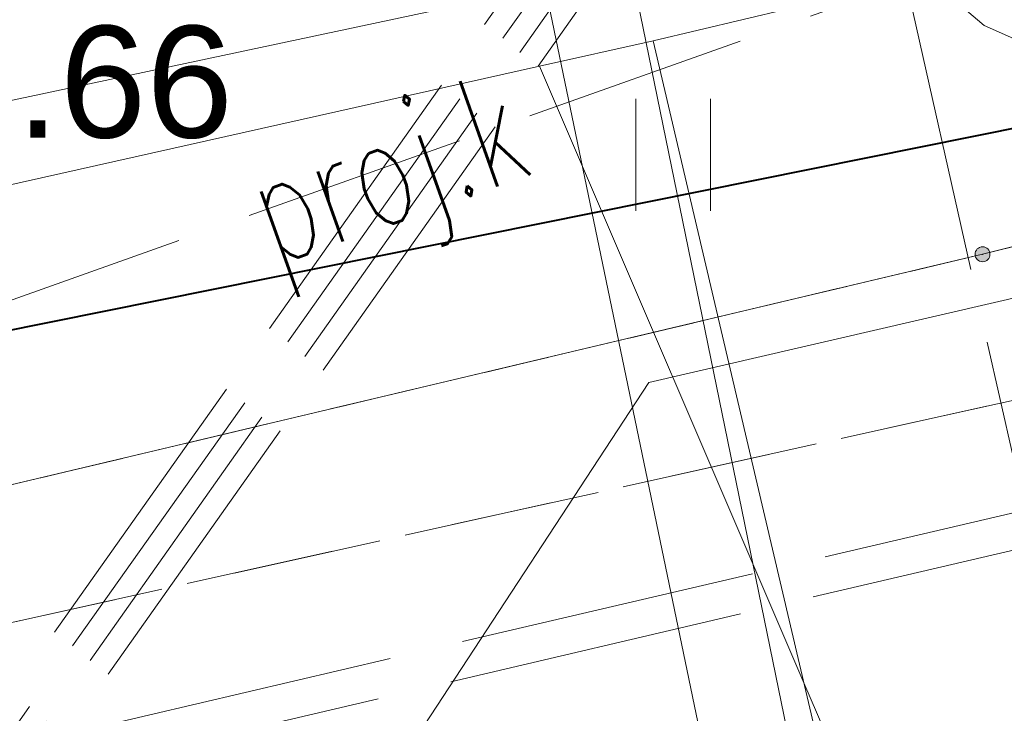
# Model space of a CAD drawing. Header units: metres. Extents: x 6567444 to 13135881, y 5574237 to 11149086.
# Tile 115 of 212: x 6567835 to 6567842, y 5574553 to 5574558. Entities that reach past the tile are written whole.
import ezdxf
from ezdxf.enums import TextEntityAlignment as Align

# ---------------------------------------------------------------- set-up
doc = ezdxf.new("R2010")
doc.units = ezdxf.units.M
for name, pattern in [('_MDCP$0$L_0_03', [1, 0.5, -0.5]), ('_MDCP$0$L_0_04', [1.5, 1, -0.5]), ('_MDCP$0$L_2_50', [2.5, 2, -0.5]), ('_MDCP$1$L_0_06', [2, 1.5, -0.5]), ('GE.I.6640.1.468.2024_MDCP_dodatkowe pomiary_12.03.2026$0$L_0_03', [1, 0.5, -0.5]), ('GE.I.6640.1.468.2024_MDCP_dodatkowe pomiary_12.03.2026$0$L_0_04', [1.5, 1, -0.5]), ('GE.I.6640.1.468.2024_MDCP_dodatkowe pomiary_12.03.2026$0$L_0_06', [2, 1.5, -0.5]), ('GE.I.6640.1.468.2024_MDCP_dodatkowe pomiary_12.03.2026$0$L_2_50', [2.5, 2, -0.5])]:
    doc.linetypes.add(name, pattern=pattern)
for name, color, linetype, lineweight in [('_MDCP$0$EGB_DzialkaEwidencyjna', 7, 'Continuous', 18), ('_MDCP$0$EGB_Klasouzytek', 92, 'Continuous', 18), ('_MDCP$0$EGB_KonturUzytkuGruntowego', 92, 'Continuous', 18), ('_MDCP$0$EGB_PunktGraniczny', 7, 'Continuous', 18), ('_MDCP$0$GES_PrzewodCieplowniczy', 212, 'Continuous', 18), ('_MDCP$0$GES_PrzewodElektroenergetyczny', 1, 'Continuous', 18), ('_MDCP$0$GES_PrzewodElektroenergetyczny_Projektowany', 7, 'Continuous', 18), ('_MDCP$0$GES_PrzewodKanalizacyjny_Projektowany', 7, 'Continuous', 18), ('_MDCP$0$GES_PrzewodTelekomunikacyjny', 30, 'Continuous', 18), ('_MDCP$0$KR_ObiektKarto', 7, 'Continuous', 18), ('_MDCP$0$MP_LINIE_REGULAC', 135, 'Continuous', 40), ('_MDCP$0$OT_Komunikacja', 7, 'Continuous', 18), ('_MDCP$0$OT_ZagospodarowanieTerenu', 7, 'Continuous', 18), ('_MDCP$0$OTRS', 7, 'Continuous', 13), ('_MDCP$0$OTRS_O', 7, 'Continuous', 20), ('_MDCP$1$GES_PrzewodWodociagowy', 5, 'Continuous', 18), ('GE.I.6640.1.468.2024_MDCP_dodatkowe pomiary_12.03.2026$0$EGB_DzialkaEwidencyjna', 7, 'Continuous', 18), ('GE.I.6640.1.468.2024_MDCP_dodatkowe pomiary_12.03.2026$0$EGB_Klasouzytek', 92, 'Continuous', 18), ('GE.I.6640.1.468.2024_MDCP_dodatkowe pomiary_12.03.2026$0$EGB_KonturUzytkuGruntowego', 92, 'Continuous', 18), ('GE.I.6640.1.468.2024_MDCP_dodatkowe pomiary_12.03.2026$0$EGB_PunktGraniczny', 7, 'Continuous', 18), ('GE.I.6640.1.468.2024_MDCP_dodatkowe pomiary_12.03.2026$0$GES_PrzewodCieplowniczy', 212, 'Continuous', 18), ('GE.I.6640.1.468.2024_MDCP_dodatkowe pomiary_12.03.2026$0$GES_PrzewodElektroenergetyczny', 1, 'Continuous', 18), ('GE.I.6640.1.468.2024_MDCP_dodatkowe pomiary_12.03.2026$0$GES_PrzewodElektroenergetyczny_Projektowany', 7, 'Continuous', 18), ('GE.I.6640.1.468.2024_MDCP_dodatkowe pomiary_12.03.2026$0$GES_PrzewodKanalizacyjny_Projektowany', 7, 'Continuous', 18), ('GE.I.6640.1.468.2024_MDCP_dodatkowe pomiary_12.03.2026$0$GES_PrzewodTelekomunikacyjny', 30, 'Continuous', 18), ('GE.I.6640.1.468.2024_MDCP_dodatkowe pomiary_12.03.2026$0$GES_PrzewodWodociagowy', 5, 'Continuous', 18), ('GE.I.6640.1.468.2024_MDCP_dodatkowe pomiary_12.03.2026$0$KR_ObiektKarto', 7, 'Continuous', 18), ('GE.I.6640.1.468.2024_MDCP_dodatkowe pomiary_12.03.2026$0$MP_LINIE_REGULAC', 135, 'Continuous', 40), ('GE.I.6640.1.468.2024_MDCP_dodatkowe pomiary_12.03.2026$0$OT_Komunikacja', 7, 'Continuous', 18), ('GE.I.6640.1.468.2024_MDCP_dodatkowe pomiary_12.03.2026$0$OT_ZagospodarowanieTerenu', 7, 'Continuous', 18), ('GE.I.6640.1.468.2024_MDCP_dodatkowe pomiary_12.03.2026$0$OTRS', 7, 'Continuous', 13), ('GE.I.6640.1.468.2024_MDCP_dodatkowe pomiary_12.03.2026$0$OTRS_O', 7, 'Continuous', 20)]:
    doc.layers.add(name, color=color, linetype=linetype, lineweight=lineweight)
doc.layers.add('FORMA - Arch 01 - PZT 1 Strefy', color=7, linetype='Continuous')
doc.styles.add('_MDCP$0$BDOT', font='arial.ttf', dxfattribs={"width": 0.9})
doc.styles.add('_MDCP$0$STANDARD', font='simplex.shx')
doc.styles.add('GE.I.6640.1.468.2024_MDCP_dodatkowe pomiary_12.03.2026$0$BDOT', font='arial.ttf', dxfattribs={"width": 0.9})
doc.styles.add('GE.I.6640.1.468.2024_MDCP_dodatkowe pomiary_12.03.2026$0$STANDARD', font='simplex.shx')

# ---------------------------------------------------------------- blocks, each defined once
blk = doc.blocks.new('_MDCP$0$L_0_02_2')
at = {"color": 0}
blk.add_point((0, 0), dxfattribs=at)
blk = doc.blocks.new('_MDCP$0$L_0_02_1')
at = {"color": 0}
blk.add_point((0, 0), dxfattribs=at)
blk = doc.blocks.new('_MDCP$0$OTZT_S')
at = {"color": 0, "linetype": 'Continuous', "lineweight": 18, "flags": 128}
for points in [[(-0.5, -0.75), (-0.5, 0.75)], [(0.5, 0.75), (0.5, -0.75)]]:
    blk.add_lwpolyline(points, dxfattribs=at)
blk = doc.blocks.new('_MDCP$0$EGPG_N')
at = {"linetype": 'Continuous', "lineweight": 13}
blk.add_hatch(color=0, dxfattribs=at).paths.add_polyline_path([(0, -0.1, 1), (0, 0.1, 1)])
at = {"color": 0, "linetype": 'Continuous', "lineweight": 13}
blk.add_circle((0, 0), 0.1, dxfattribs=at)
blk = doc.blocks.new('_MDCP$0$OTRS')
at = {"layer": '_MDCP$0$OTRS', "color": 0, "lineweight": -3, "const_width": 0.09}
blk.add_lwpolyline([(-0.045, 0, 1), (0.045, 0, 1)], format="xyb", close=True, dxfattribs=at)
at = {"layer": '_MDCP$0$OTRS_O', "color": 0, "style": '_MDCP$0$BDOT'}
blk.add_attdef('RZEDNA', (0.514, 0.515), '', height=1.5, dxfattribs=at)
blk = doc.blocks.new('_MDCP')
at = {"layer": '_MDCP$0$EGB_DzialkaEwidencyjna', "linetype": 'Continuous', "lineweight": 18}
for p, q in [((6567820.0532, 5574551.0777), (6567841.3968, 5574556.1423)), ((6567841.3968, 5574556.1423), (6567820.0532, 5574551.0777))]:
    blk.add_line(p, q, dxfattribs=at)
at = {"layer": '_MDCP$0$EGB_Klasouzytek', "lineweight": 18}
for points in [[(6567808.43, 5574567.42), (6567810.41, 5574567.57), (6567821.43, 5574569.65), (6567844.36, 5574573.98), (6567848.19, 5574557.83), (6567841.64, 5574556.2), (6567819.81, 5574551.02), (6567814.7, 5574549.3), (6567811.96, 5574548.85), (6567810.34, 5574548.58), (6567809.02, 5574546.47), (6567805.83, 5574540.63), (6567799.4957, 5574570.5017)], [(6567843.2878, 5574339.7375), (6567840.22, 5574379.37), (6567837.97, 5574408.39), (6567824.54, 5574464.39), (6567815.07, 5574503.11), (6567813.39, 5574510.85), (6567812.91, 5574512.76), (6567809.64, 5574533.63), (6567810.66, 5574545.93), (6567811.96, 5574548.85), (6567814.7, 5574549.3), (6567819.81, 5574551.02), (6567841.64, 5574556.2), (6567848.19, 5574557.83), (6567849.51, 5574552.26), (6567830.11, 5574547.72), (6567829, 5574518.49), (6567851.37, 5574441.53), (6567857.95, 5574413.39), (6567862.49, 5574380.1), (6567864.17, 5574367.81), (6567869.98, 5574345.11), (6567862.17, 5574342.99), (6567862.1406, 5574342.1966)]]:
    blk.add_lwpolyline(points, dxfattribs=at)
at = {"layer": '_MDCP$0$EGB_KonturUzytkuGruntowego', "linetype": '_MDCP$0$L_0_03', "lineweight": 18}
for points in [[(6567944.0992, 5574577.571), (6567942.63, 5574577.28), (6567937.22, 5574576.21), (6567870.09, 5574563.29), (6567848.19, 5574557.83), (6567841.64, 5574556.2), (6567819.81, 5574551.02), (6567814.7, 5574549.3), (6567811.96, 5574548.85), (6567810.34, 5574548.58), (6567809.02, 5574546.47), (6567805.83, 5574540.63), (6567799.4957, 5574570.5017)], [(6567843.2878, 5574339.7375), (6567840.22, 5574379.37), (6567837.97, 5574408.39), (6567824.54, 5574464.39), (6567815.07, 5574503.11), (6567813.39, 5574510.85), (6567812.91, 5574512.76), (6567809.64, 5574533.63), (6567810.66, 5574545.93), (6567811.96, 5574548.85), (6567814.7, 5574549.3), (6567819.81, 5574551.02), (6567841.64, 5574556.2), (6567848.19, 5574557.83), (6567849.51, 5574552.26), (6567830.11, 5574547.72), (6567829, 5574518.49), (6567851.37, 5574441.53), (6567857.95, 5574413.39), (6567862.49, 5574380.1), (6567864.17, 5574367.81), (6567869.98, 5574345.11), (6567862.17, 5574342.99), (6567862.1406, 5574342.1966)]]:
    blk.add_lwpolyline(points, dxfattribs=at)
at = {"layer": '_MDCP$0$EGB_PunktGraniczny'}
blk.add_point((6567841.64, 5574556.2), dxfattribs=at)
at = {"layer": '_MDCP$0$GES_PrzewodCieplowniczy', "color": 212, "linetype": 'Continuous', "lineweight": 18}
for points in [[(6567835.3948, 5574577.2537), (6567835.56, 5574576.27), (6567841.12, 5574549.13), (6567842.56, 5574542.47), (6567842.66, 5574541.85), (6567842.59, 5574541.6), (6567842.37, 5574541.42), (6567841.76, 5574541.31), (6567832.56, 5574539.84), (6567831.99, 5574539.72), (6567831.81, 5574539.63), (6567831.65, 5574539.49), (6567831.8, 5574538.65), (6567833.77, 5574527.9), (6567835.97, 5574516.03), (6567836.07, 5574515.32), (6567836.27, 5574514.58), (6567838.64, 5574502.84)], [(6567840.21, 5574493.42), (6567838.21, 5574503.22), (6567835.81, 5574514.93), (6567835.68, 5574515.72), (6567835.53, 5574516.45), (6567833.32, 5574528.21), (6567831.32, 5574539.11), (6567831.19, 5574539.86), (6567831.31, 5574540.06), (6567831.53, 5574540.16), (6567832.13, 5574540.28), (6567841.07, 5574541.69), (6567841.7, 5574541.79), (6567841.9, 5574541.97), (6567842.01, 5574542.23), (6567841.92, 5574542.82), (6567840.56, 5574549.05), (6567834.9, 5574576.29), (6567834.74, 5574576.8), (6567834.7142, 5574577.1257)]]:
    blk.add_lwpolyline(points, dxfattribs=at)
at = {"layer": '_MDCP$0$GES_PrzewodElektroenergetyczny', "color": 1, "linetype": 'Continuous', "lineweight": 18}
for points in [[(6567873.65, 5574564.68), (6567858.185, 5574560.669), (6567842.81, 5574557.22), (6567841.652, 5574557.736), (6567838.02, 5574560.82), (6567836.97, 5574561.34), (6567827.408, 5574559.513), (6567825.24, 5574559.375), (6567823.842, 5574558.387), (6567822.303, 5574556.767), (6567821.25, 5574553.7), (6567820.388, 5574552.522), (6567818.508, 5574550.958), (6567817.589, 5574547.746), (6567816.52, 5574541.4), (6567814.783, 5574530.308), (6567815.18, 5574526.62), (6567815.46, 5574522.32), (6567816.83, 5574517.28), (6567816.455, 5574514.619), (6567815.516, 5574513.797), (6567802.55, 5574511.6155)], [(6567873.65, 5574564.68), (6567858.185, 5574560.669), (6567842.81, 5574557.22), (6567841.652, 5574557.736), (6567838.02, 5574560.82), (6567836.97, 5574561.34), (6567827.408, 5574559.513), (6567825.24, 5574559.375), (6567823.842, 5574558.387), (6567822.303, 5574556.767), (6567821.25, 5574553.7), (6567820.388, 5574552.522), (6567818.508, 5574550.958), (6567817.589, 5574547.746), (6567816.52, 5574541.4), (6567814.783, 5574530.308), (6567815.18, 5574526.62), (6567815.46, 5574522.32), (6567816.83, 5574517.28), (6567816.455, 5574514.619), (6567815.516, 5574513.797), (6567802.55, 5574511.6155)], [(6567838.664, 5574557.463), (6567839.429, 5574557.634), (6567846.812, 5574559.385), (6567851.645, 5574560.446), (6567868.123, 5574564.188), (6567878.034, 5574566.506), (6567891.189, 5574569.42), (6567902.264, 5574571.789), (6567930.529, 5574577.195), (6567943.6914, 5574579.8241)]]:
    blk.add_lwpolyline(points, dxfattribs=at)
at = {"layer": '_MDCP$0$GES_PrzewodElektroenergetyczny', "color": 1, "linetype": 'Continuous', "lineweight": 18, "flags": 128}
for points in [[(6567839.429, 5574557.634), (6567843.814, 5574538.959), (6567847.225, 5574531.413), (6567849.054, 5574530.594), (6567849.634, 5574529.929), (6567849.99, 5574528.845), (6567850.111, 5574525.986), (6567849.4, 5574523.295), (6567833.849, 5574501.642), (6567833.428, 5574500.948), (6567842.057, 5574466.646), (6567837.363, 5574465.727), (6567836.904, 5574465.072), (6567825.838, 5574462.038), (6567824.032, 5574462.668), (6567814.032, 5574503.304), (6567812.705, 5574511.261)], [(6567838.664, 5574557.463), (6567825.286, 5574554.465), (6567821.836, 5574553.69), (6567821.707, 5574552.996), (6567821.696, 5574552.936), (6567820.074, 5574544.186), (6567818.966, 5574530.39), (6567820.156, 5574520.342), (6567819.55, 5574515.238), (6567813.369, 5574511.714), (6567813.279, 5574511.663), (6567812.705, 5574511.261), (6567811.464, 5574510.392), (6567805.665, 5574509.205)], [(6567838.673, 5574532.515), (6567843.546, 5574534.399), (6567841.187, 5574550.146), (6567840.856, 5574552.357), (6567840.441, 5574553.323), (6567838.664, 5574557.463)]]:
    blk.add_lwpolyline(points, dxfattribs=at)
at = {"layer": '_MDCP$0$GES_PrzewodElektroenergetyczny_Projektowany', "color": 1, "linetype": '_MDCP$0$L_2_50', "lineweight": 18}
for points in [[(6567794.5965, 5574546.5714), (6567811.33, 5574550.87), (6567831.53, 5574554.27), (6567833.28, 5574552.46), (6567870.97, 5574561.28), (6567904.99, 5574569.24), (6567915.75, 5574572.57), (6567937.99, 5574577.71), (6567943.8577, 5574578.9053)], [(6567846.03, 5574440.28), (6567840.62, 5574462.96), (6567836.09, 5574481.17), (6567835.4, 5574484.61), (6567834.5, 5574491.07), (6567831.87, 5574502.87), (6567831.07, 5574506.14), (6567830, 5574510.85), (6567828.5, 5574518.11), (6567827.96, 5574522.93), (6567827.68, 5574530.33), (6567827.34, 5574535.47), (6567827.44, 5574541.42), (6567831.16, 5574547.14), (6567832.88, 5574549.3), (6567839.46, 5574558.6), (6567836.65, 5574574.42), (6567834.02, 5574575.68), (6567832.5673, 5574576.7219)], [(6567845.79, 5574439.99), (6567840.33, 5574462.89), (6567835.8, 5574481.1), (6567835.1, 5574484.56), (6567834.2, 5574491.02), (6567831.58, 5574502.8), (6567830.78, 5574506.07), (6567829.7, 5574510.79), (6567828.21, 5574518.06), (6567827.66, 5574522.91), (6567827.38, 5574530.31), (6567827.04, 5574535.46), (6567827.14, 5574541.51), (6567830.92, 5574547.31), (6567832.64, 5574549.49), (6567839.14, 5574558.67), (6567836.38, 5574574.22), (6567833.87, 5574575.42), (6567832.1598, 5574576.6453)], [(6567845.91, 5574440.13), (6567840.48, 5574462.92), (6567835.95, 5574481.13), (6567835.25, 5574484.59), (6567834.35, 5574491.04), (6567831.72, 5574502.84), (6567830.92, 5574506.11), (6567829.85, 5574510.82), (6567828.36, 5574518.08), (6567827.81, 5574522.92), (6567827.53, 5574530.32), (6567827.19, 5574535.47), (6567827.29, 5574541.46), (6567831.04, 5574547.22), (6567832.76, 5574549.39), (6567839.3, 5574558.64), (6567836.51, 5574574.32), (6567833.95, 5574575.55), (6567832.3676, 5574576.6844)], [(6567845.68, 5574439.84), (6567840.19, 5574462.85), (6567835.66, 5574481.07), (6567834.95, 5574484.54), (6567834.05, 5574490.99), (6567831.43, 5574502.77), (6567830.63, 5574506.04), (6567829.56, 5574510.76), (6567828.06, 5574518.04), (6567827.51, 5574522.9), (6567827.23, 5574530.3), (6567826.89, 5574535.46), (6567826.99, 5574541.55), (6567830.8, 5574547.4), (6567832.52, 5574549.58), (6567838.98, 5574558.71), (6567836.25, 5574574.12), (6567833.79, 5574575.29), (6567831.9556, 5574576.6069)], [(6567794.6515, 5574546.3295), (6567811.15, 5574550.57), (6567831.45, 5574554), (6567833.2, 5574552.19), (6567855.24, 5574557.35), (6567855.74, 5574555.77)]]:
    blk.add_lwpolyline(points, dxfattribs=at)
at = {"layer": '_MDCP$0$GES_PrzewodElektroenergetyczny_Projektowany', "color": 1, "linetype": '_MDCP$0$L_2_50', "lineweight": 18, "flags": 128}
blk.add_lwpolyline([(6567968.7569, 5574418.4467), (6567965.7901, 5574417.7882), (6567964.2688, 5574419.682), (6567962.4439, 5574428.4225), (6567960.9274, 5574438.3823), (6567955.7852, 5574440.8279), (6567943.7353, 5574448.8793), (6567937.0614, 5574453.2866), (6567929.2409, 5574458.2059), (6567924.3011, 5574460.7391), (6567918.5982, 5574463.0203), (6567911.3765, 5574464.9207), (6567904.6433, 5574465.783), (6567895.7385, 5574466.3638), (6567887.7907, 5574468.9492), (6567886.282, 5574470.1916), (6567885.3559, 5574472.7849), (6567880.9254, 5574493.1409), (6567879.0165, 5574496.4382), (6567878.4439, 5574499.1103), (6567874.3398, 5574499.2684), (6567872.9078, 5574505.876), (6567870.5674, 5574509.67), (6567868.305, 5574511.3292), (6567862.1719, 5574511.9064), (6567852.9938, 5574510.7717), (6567850.2028, 5574522.0193), (6567848.0997, 5574529.5049), (6567843.1481, 5574549.0618), (6567840.3042, 5574561.6759)], dxfattribs=at)
at = {"layer": '_MDCP$0$GES_PrzewodKanalizacyjny_Projektowany', "color": 36, "linetype": '_MDCP$1$L_0_06', "lineweight": 18}
blk.add_lwpolyline([(6567802.8974, 5574571.1415), (6567804.15, 5574570.77), (6567822.57, 5574570.72), (6567823.94, 5574565.73), (6567834.83, 5574555.79), (6567851.21, 5574561.61), (6567874.07, 5574567.2), (6567898.27, 5574572.78), (6567918.59, 5574577.15), (6567936.88, 5574581.42)], dxfattribs=at)
at = {"layer": '_MDCP$0$GES_PrzewodTelekomunikacyjny', "color": 30, "linetype": 'Continuous', "lineweight": 18, "flags": 128}
blk.add_lwpolyline([(6567865.525, 5574563.914), (6567846.919, 5574559.742), (6567823.059, 5574554.673), (6567819.6, 5574553.938)], dxfattribs=at)
at = {"layer": '_MDCP$0$MP_LINIE_REGULAC', "linetype": 'Continuous'}
blk.add_lwpolyline([(6567936.85, 5574576.14), (6567822.725, 5574553.2001), (6567807.7579, 5574533.0409), (6567819.9606, 5574483.091), (6567828.3704, 5574448.208)], dxfattribs=at)
at = {"layer": '_MDCP$0$OT_Komunikacja', "color": 7, "linetype": '_MDCP$0$L_0_04', "lineweight": 18, "flags": 128}
blk.add_lwpolyline([(6567947.515, 5574455.698), (6567948.396, 5574450.424), (6567948.648, 5574448.732), (6567948.975, 5574446.476), (6567949.265, 5574444.281), (6567949.478, 5574440.508), (6567949.478, 5574438.827), (6567949.548, 5574436.345), (6567949.466, 5574434.494), (6567949.331, 5574431.506), (6567949.013, 5574428.567), (6567948.397, 5574424.452), (6567947.845, 5574421.592), (6567946.958, 5574417.848), (6567946.194, 5574415.206), (6567944.955, 5574411.463), (6567944.22, 5574409.565), (6567943.335, 5574407.431), (6567941.896, 5574404.446), (6567940.723, 5574402.331), (6567939.781, 5574400.677), (6567938.516, 5574398.665), (6567936.744, 5574396.084), (6567934.465, 5574393.243), (6567932.327, 5574390.844), (6567928.971, 5574387.543), (6567926.7, 5574385.54), (6567925.032, 5574384.195), (6567923.337, 5574382.935), (6567920.797, 5574381.179), (6567917.606, 5574379.366), (6567914.527, 5574377.737), (6567911.816, 5574376.502), (6567909.558, 5574375.579), (6567907.269, 5574374.816), (6567903.606, 5574373.672), (6567899.382, 5574372.528), (6567894.891, 5574371.274), (6567878.894, 5574366.917), (6567867.949, 5574363.87), (6567863.154, 5574362.61), (6567857.11, 5574361.35), (6567856.863, 5574364.456), (6567856.582, 5574368.039), (6567856.09, 5574372.83), (6567857, 5574372.9), (6567856.31, 5574378.9), (6567855.79, 5574382.87), (6567855.18, 5574386.83), (6567854.51, 5574390.76), (6567853.78, 5574394.71), (6567853.05, 5574398.63), (6567852.19, 5574402.6), (6567849.76, 5574413.26), (6567849.89, 5574414.22), (6567851.83, 5574414.67), (6567851.37, 5574416.66), (6567854.58, 5574417.42), (6567850.88, 5574432.39), (6567845.96, 5574431.22), (6567840.92, 5574450.67), (6567838.96, 5574456.25), (6567831.07, 5574490.06), (6567830.27, 5574495.98), (6567829, 5574501.83), (6567827.92, 5574506.7), (6567826.86, 5574511.56), (6567826.08, 5574515.52), (6567825.4, 5574519.47), (6567824.95, 5574522.44), (6567824.5, 5574526.43), (6567824.25, 5574529.43), (6567824.08, 5574532.42), (6567824.01, 5574536.4), (6567824.25, 5574539.41), (6567825.44, 5574545.29), (6567826.09, 5574547.18), (6567826.92, 5574548.98), (6567827.87, 5574550.71), (6567829, 5574552.37), (6567849.24, 5574556.86), (6567847.84, 5574562.43), (6567850.42, 5574563.07), (6567851, 5574562.82), (6567857.08, 5574558.64), (6567878.36, 5574563.51), (6567907.32, 5574570.28), (6567907.73, 5574567.88), (6567878.94, 5574561.2), (6567857.62, 5574556.33), (6567833.07, 5574550.68), (6567832.17, 5574550.48), (6567830.79, 5574549.8), (6567829.67, 5574548.79), (6567828.68, 5574547.02), (6567827.68, 5574544.22), (6567827.06, 5574541.37), (6567826.61, 5574538.33), (6567826.47, 5574535.3), (6567826.62, 5574531.27), (6567826.93, 5574527.32), (6567827.29, 5574523.8), (6567827.81, 5574520.34), (6567828.64, 5574515.44), (6567829.22, 5574512.47), (6567831.34, 5574502.7), (6567832, 5574502.04), (6567832.86, 5574501.86), (6567835.48, 5574490.39), (6567838.69, 5574476.72), (6567840.94, 5574477.22), (6567842.1, 5574472.29), (6567839.84, 5574471.76), (6567843.24, 5574457.14), (6567846.41, 5574443.89), (6567846.82, 5574442.27), (6567847.04, 5574441.61), (6567847.42, 5574441.08), (6567847.97, 5574440.71), (6567848.63, 5574440.56), (6567849.32, 5574440.61), (6567851.19, 5574441.04), (6567854.02, 5574429.39), (6567857.72, 5574414.07), (6567855.38, 5574413.53), (6567854.43, 5574412.7), (6567853.63, 5574411.68), (6567853.17, 5574410.72), (6567853.12, 5574409.71), (6567854.26, 5574404.84), (6567855.51, 5574399), (6567857.01, 5574391.2), (6567857.79, 5574386.18), (6567858.35, 5574382.21), (6567859.02, 5574377.27), (6567859.909, 5574368.887), (6567860.055, 5574367.78), (6567860.402, 5574366.895), (6567861.348, 5574365.757), (6567862.743, 5574365.112), (6567863.812, 5574364.983), (6567864.873, 5574365.082), (6567875.385, 5574368.045), (6567887.169, 5574371.344), (6567894.86, 5574373.433), (6567904.193, 5574375.979), (6567909.986, 5574377.842), (6567913.714, 5574379.575), (6567916.29, 5574380.93), (6567919.833, 5574382.929), (6567921.94, 5574384.465), (6567924.837, 5574386.597), (6567926.974, 5574388.488), (6567928.91, 5574390.273), (6567932.797, 5574394.443), (6567936.263, 5574399.014), (6567938.789, 5574403.047), (6567940.719, 5574406.619), (6567942.6, 5574410.97), (6567944.237, 5574415.951), (6567945.095, 5574418.932), (6567946.005, 5574422.667), (6567946.916, 5574428.255), (6567947.357, 5574433.537), (6567947.446, 5574438.626), (6567947.184, 5574444.294), (6567946.685, 5574448.233), (6567946.054, 5574452.175), (6567945.029, 5574458.386), (6567942.856, 5574469.729), (6567945.871, 5574465.435)], close=True, dxfattribs=at)
at = {"layer": '_MDCP$0$OT_ZagospodarowanieTerenu', "color": 7, "linetype": '_MDCP$0$L_0_04', "lineweight": 18, "flags": 128}
blk.add_lwpolyline([(6567847.84, 5574562.43), (6567849.24, 5574556.86), (6567829, 5574552.37), (6567830.23, 5574553.94), (6567831.64, 5574555.37), (6567833.15, 5574556.73), (6567834.74, 5574557.88), (6567836.48, 5574558.91), (6567838.28, 5574559.74), (6567840.14, 5574560.43), (6567842.08, 5574560.99)], close=True, dxfattribs=at)
at = {"layer": '_MDCP$1$GES_PrzewodWodociagowy', "color": 5, "linetype": 'Continuous', "lineweight": 18}
blk.add_lwpolyline([(6567933.69, 5574572.61), (6567933.06, 5574572.59), (6567924.48, 5574571.48), (6567923.42, 5574572.32), (6567920.04, 5574574.98), (6567915.01, 5574574.28), (6567879.77, 5574567.11), (6567879.07, 5574566.99), (6567878.14, 5574565.37), (6567860.87, 5574560.66), (6567855.39, 5574559.03), (6567839.4, 5574555.34), (6567836.94, 5574551.59), (6567834.92, 5574548.08), (6567832.61, 5574544.04), (6567830.53, 5574540.71), (6567827.89, 5574537.03), (6567830.01, 5574517.51), (6567828.46, 5574517.24), (6567802.5879, 5574511.4492)], dxfattribs=at)
at = {"layer": '_MDCP$0$EGB_DzialkaEwidencyjna', "linetype": 'Continuous', "xscale": 0.5, "yscale": 0.5, "zscale": 0.5}
for name, rotation in [('_MDCP$0$L_0_02_2', 193.3499999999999), ('_MDCP$0$L_0_02_1', 13.97), ('_MDCP$0$L_0_02_2', 13.97), ('_MDCP$0$L_0_02_1', 193.3499999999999)]:
    blk.add_blockref(name, (6567841.64, 5574556.2), dxfattribs=dict(at, rotation=rotation))
at = {"layer": '_MDCP$0$EGB_PunktGraniczny', "linetype": 'Continuous', "xscale": 0.5, "yscale": 0.5, "zscale": 0.5}
blk.add_blockref('_MDCP$0$EGPG_N', (6567841.64, 5574556.2), dxfattribs=at)
at = {"layer": '_MDCP$0$KR_ObiektKarto', "linetype": 'Continuous', "xscale": 0.5, "yscale": 0.5, "zscale": 0.5}
blk.add_blockref('_MDCP$0$OTZT_S', (6567839.5625, 5574556.8675), dxfattribs=at)
at = {"layer": '_MDCP$0$OTRS', "xscale": 0.5, "yscale": 0.5, "zscale": 0.5}
blk.add_blockref('_MDCP$0$OTRS', (6567833.146, 5574556.726, 303.657), dxfattribs=at).add_auto_attribs({'RZEDNA': '303.66'})
at = {"layer": '_MDCP$0$GES_PrzewodKanalizacyjny_Projektowany', "color": 36, "lineweight": 15, "style": '_MDCP$0$STANDARD', "width": 0.66}
blk.add_text('proj.k', height=0.75, rotation=-340.4, dxfattribs=at).set_placement((6567837.6379, 5574556.7877), align=Align.MIDDLE_CENTER)
blk = doc.blocks.new('GE.I.6640.1.468.2024_MDCP_dodatkowe pomiary_12.03.2026$0$L_0_02_2')
at = {"color": 0}
blk.add_point((0, 0), dxfattribs=at)
blk = doc.blocks.new('GE.I.6640.1.468.2024_MDCP_dodatkowe pomiary_12.03.2026$0$L_0_02_1')
at = {"color": 0}
blk.add_point((0, 0), dxfattribs=at)
blk = doc.blocks.new('GE.I.6640.1.468.2024_MDCP_dodatkowe pomiary_12.03.2026$0$OTZT_S')
at = {"color": 0, "linetype": 'Continuous', "lineweight": 18, "flags": 128}
for points in [[(-0.5, -0.75), (-0.5, 0.75)], [(0.5, 0.75), (0.5, -0.75)]]:
    blk.add_lwpolyline(points, dxfattribs=at)
blk = doc.blocks.new('GE.I.6640.1.468.2024_MDCP_dodatkowe pomiary_12.03.2026$0$EGPG_N')
at = {"linetype": 'Continuous', "lineweight": 13}
blk.add_hatch(color=0, dxfattribs=at).paths.add_polyline_path([(0, -0.1, 1), (0, 0.1, 1)])
at = {"color": 0, "linetype": 'Continuous', "lineweight": 13}
blk.add_circle((0, 0), 0.1, dxfattribs=at)
blk = doc.blocks.new('GE.I.6640.1.468.2024_MDCP_dodatkowe pomiary_12.03.2026$0$OTRS')
at = {"layer": 'GE.I.6640.1.468.2024_MDCP_dodatkowe pomiary_12.03.2026$0$OTRS', "color": 0, "lineweight": -3, "const_width": 0.09}
blk.add_lwpolyline([(-0.045, 0, 1), (0.045, 0, 1)], format="xyb", close=True, dxfattribs=at)
at = {"layer": 'GE.I.6640.1.468.2024_MDCP_dodatkowe pomiary_12.03.2026$0$OTRS_O', "color": 0, "style": 'GE.I.6640.1.468.2024_MDCP_dodatkowe pomiary_12.03.2026$0$BDOT'}
blk.add_attdef('RZEDNA', (0.514, 0.515), '', height=1.5, dxfattribs=at)
blk = doc.blocks.new('GE.I.6640.1.468.2024_MDCP_dodatkowe pomiary_12.03.2026')
at = {"layer": 'GE.I.6640.1.468.2024_MDCP_dodatkowe pomiary_12.03.2026$0$EGB_DzialkaEwidencyjna', "linetype": 'Continuous', "lineweight": 18}
for p, q in [((6567820.0532, 5574551.0777), (6567841.3968, 5574556.1423)), ((6567841.3968, 5574556.1423), (6567820.0532, 5574551.0777))]:
    blk.add_line(p, q, dxfattribs=at)
at = {"layer": 'GE.I.6640.1.468.2024_MDCP_dodatkowe pomiary_12.03.2026$0$EGB_Klasouzytek', "lineweight": 18}
for points in [[(6567808.43, 5574567.42), (6567810.41, 5574567.57), (6567821.43, 5574569.65), (6567844.36, 5574573.98), (6567848.19, 5574557.83), (6567841.64, 5574556.2), (6567819.81, 5574551.02), (6567814.7, 5574549.3), (6567811.96, 5574548.85), (6567810.34, 5574548.58), (6567809.02, 5574546.47), (6567805.83, 5574540.63), (6567799.4957, 5574570.5017)], [(6567843.2878, 5574339.7375), (6567840.22, 5574379.37), (6567837.97, 5574408.39), (6567824.54, 5574464.39), (6567815.07, 5574503.11), (6567813.39, 5574510.85), (6567812.91, 5574512.76), (6567809.64, 5574533.63), (6567810.66, 5574545.93), (6567811.96, 5574548.85), (6567814.7, 5574549.3), (6567819.81, 5574551.02), (6567841.64, 5574556.2), (6567848.19, 5574557.83), (6567849.51, 5574552.26), (6567830.11, 5574547.72), (6567829, 5574518.49), (6567851.37, 5574441.53), (6567857.95, 5574413.39), (6567862.49, 5574380.1), (6567864.17, 5574367.81), (6567869.98, 5574345.11), (6567862.17, 5574342.99), (6567862.1406, 5574342.1966)]]:
    blk.add_lwpolyline(points, dxfattribs=at)
at = {"layer": 'GE.I.6640.1.468.2024_MDCP_dodatkowe pomiary_12.03.2026$0$EGB_KonturUzytkuGruntowego', "linetype": 'GE.I.6640.1.468.2024_MDCP_dodatkowe pomiary_12.03.2026$0$L_0_03', "lineweight": 18}
for points in [[(6567944.0992, 5574577.571), (6567942.63, 5574577.28), (6567937.22, 5574576.21), (6567870.09, 5574563.29), (6567848.19, 5574557.83), (6567841.64, 5574556.2), (6567819.81, 5574551.02), (6567814.7, 5574549.3), (6567811.96, 5574548.85), (6567810.34, 5574548.58), (6567809.02, 5574546.47), (6567805.83, 5574540.63), (6567799.4957, 5574570.5017)], [(6567843.2878, 5574339.7375), (6567840.22, 5574379.37), (6567837.97, 5574408.39), (6567824.54, 5574464.39), (6567815.07, 5574503.11), (6567813.39, 5574510.85), (6567812.91, 5574512.76), (6567809.64, 5574533.63), (6567810.66, 5574545.93), (6567811.96, 5574548.85), (6567814.7, 5574549.3), (6567819.81, 5574551.02), (6567841.64, 5574556.2), (6567848.19, 5574557.83), (6567849.51, 5574552.26), (6567830.11, 5574547.72), (6567829, 5574518.49), (6567851.37, 5574441.53), (6567857.95, 5574413.39), (6567862.49, 5574380.1), (6567864.17, 5574367.81), (6567869.98, 5574345.11), (6567862.17, 5574342.99), (6567862.1406, 5574342.1966)]]:
    blk.add_lwpolyline(points, dxfattribs=at)
at = {"layer": 'GE.I.6640.1.468.2024_MDCP_dodatkowe pomiary_12.03.2026$0$EGB_PunktGraniczny'}
blk.add_point((6567841.64, 5574556.2), dxfattribs=at)
at = {"layer": 'GE.I.6640.1.468.2024_MDCP_dodatkowe pomiary_12.03.2026$0$GES_PrzewodCieplowniczy', "color": 212, "linetype": 'Continuous', "lineweight": 18}
for points in [[(6567835.3948, 5574577.2537), (6567835.56, 5574576.27), (6567841.12, 5574549.13), (6567842.56, 5574542.47), (6567842.66, 5574541.85), (6567842.59, 5574541.6), (6567842.37, 5574541.42), (6567841.76, 5574541.31), (6567832.56, 5574539.84), (6567831.99, 5574539.72), (6567831.81, 5574539.63), (6567831.65, 5574539.49), (6567831.8, 5574538.65), (6567833.77, 5574527.9), (6567835.97, 5574516.03), (6567836.07, 5574515.32), (6567836.27, 5574514.58), (6567838.64, 5574502.84)], [(6567840.21, 5574493.42), (6567838.21, 5574503.22), (6567835.81, 5574514.93), (6567835.68, 5574515.72), (6567835.53, 5574516.45), (6567833.32, 5574528.21), (6567831.32, 5574539.11), (6567831.19, 5574539.86), (6567831.31, 5574540.06), (6567831.53, 5574540.16), (6567832.13, 5574540.28), (6567841.07, 5574541.69), (6567841.7, 5574541.79), (6567841.9, 5574541.97), (6567842.01, 5574542.23), (6567841.92, 5574542.82), (6567840.56, 5574549.05), (6567834.9, 5574576.29), (6567834.74, 5574576.8), (6567834.7142, 5574577.1257)]]:
    blk.add_lwpolyline(points, dxfattribs=at)
at = {"layer": 'GE.I.6640.1.468.2024_MDCP_dodatkowe pomiary_12.03.2026$0$GES_PrzewodElektroenergetyczny', "color": 1, "linetype": 'Continuous', "lineweight": 18}
for points in [[(6567873.65, 5574564.68), (6567858.185, 5574560.669), (6567842.81, 5574557.22), (6567841.652, 5574557.736), (6567838.02, 5574560.82), (6567836.97, 5574561.34), (6567827.408, 5574559.513), (6567825.24, 5574559.375), (6567823.842, 5574558.387), (6567822.303, 5574556.767), (6567821.25, 5574553.7), (6567820.388, 5574552.522), (6567818.508, 5574550.958), (6567817.589, 5574547.746), (6567816.52, 5574541.4), (6567814.783, 5574530.308), (6567815.18, 5574526.62), (6567815.46, 5574522.32), (6567816.83, 5574517.28), (6567816.455, 5574514.619), (6567815.516, 5574513.797), (6567802.55, 5574511.6155)], [(6567873.65, 5574564.68), (6567858.185, 5574560.669), (6567842.81, 5574557.22), (6567841.652, 5574557.736), (6567838.02, 5574560.82), (6567836.97, 5574561.34), (6567827.408, 5574559.513), (6567825.24, 5574559.375), (6567823.842, 5574558.387), (6567822.303, 5574556.767), (6567821.25, 5574553.7), (6567820.388, 5574552.522), (6567818.508, 5574550.958), (6567817.589, 5574547.746), (6567816.52, 5574541.4), (6567814.783, 5574530.308), (6567815.18, 5574526.62), (6567815.46, 5574522.32), (6567816.83, 5574517.28), (6567816.455, 5574514.619), (6567815.516, 5574513.797), (6567802.55, 5574511.6155)], [(6567838.664, 5574557.463), (6567839.429, 5574557.634), (6567846.812, 5574559.385), (6567851.645, 5574560.446), (6567868.123, 5574564.188), (6567878.034, 5574566.506), (6567891.189, 5574569.42), (6567902.264, 5574571.789), (6567930.529, 5574577.195), (6567943.6914, 5574579.8241)]]:
    blk.add_lwpolyline(points, dxfattribs=at)
at = {"layer": 'GE.I.6640.1.468.2024_MDCP_dodatkowe pomiary_12.03.2026$0$GES_PrzewodElektroenergetyczny', "color": 1, "linetype": 'Continuous', "lineweight": 18, "flags": 128}
for points in [[(6567839.429, 5574557.634), (6567843.814, 5574538.959), (6567847.225, 5574531.413), (6567849.054, 5574530.594), (6567849.634, 5574529.929), (6567849.99, 5574528.845), (6567850.111, 5574525.986), (6567849.4, 5574523.295), (6567833.849, 5574501.642), (6567833.428, 5574500.948), (6567842.057, 5574466.646), (6567837.363, 5574465.727), (6567836.904, 5574465.072), (6567825.838, 5574462.038), (6567824.032, 5574462.668), (6567814.032, 5574503.304), (6567812.705, 5574511.261)], [(6567838.664, 5574557.463), (6567825.286, 5574554.465), (6567821.836, 5574553.69), (6567821.707, 5574552.996), (6567821.696, 5574552.936), (6567820.074, 5574544.186), (6567818.966, 5574530.39), (6567820.156, 5574520.342), (6567819.55, 5574515.238), (6567813.369, 5574511.714), (6567813.279, 5574511.663), (6567812.705, 5574511.261), (6567811.464, 5574510.392), (6567805.665, 5574509.205)], [(6567838.673, 5574532.515), (6567843.546, 5574534.399), (6567841.187, 5574550.146), (6567840.856, 5574552.357), (6567840.441, 5574553.323), (6567838.664, 5574557.463)]]:
    blk.add_lwpolyline(points, dxfattribs=at)
at = {"layer": 'GE.I.6640.1.468.2024_MDCP_dodatkowe pomiary_12.03.2026$0$GES_PrzewodElektroenergetyczny_Projektowany', "color": 1, "linetype": 'GE.I.6640.1.468.2024_MDCP_dodatkowe pomiary_12.03.2026$0$L_2_50', "lineweight": 18}
for points in [[(6567794.5965, 5574546.5714), (6567811.33, 5574550.87), (6567831.53, 5574554.27), (6567833.28, 5574552.46), (6567870.97, 5574561.28), (6567904.99, 5574569.24), (6567915.75, 5574572.57), (6567937.99, 5574577.71), (6567943.8577, 5574578.9053)], [(6567846.03, 5574440.28), (6567840.62, 5574462.96), (6567836.09, 5574481.17), (6567835.4, 5574484.61), (6567834.5, 5574491.07), (6567831.87, 5574502.87), (6567831.07, 5574506.14), (6567830, 5574510.85), (6567828.5, 5574518.11), (6567827.96, 5574522.93), (6567827.68, 5574530.33), (6567827.34, 5574535.47), (6567827.44, 5574541.42), (6567831.16, 5574547.14), (6567832.88, 5574549.3), (6567839.46, 5574558.6), (6567836.65, 5574574.42), (6567834.02, 5574575.68), (6567832.5673, 5574576.7219)], [(6567845.79, 5574439.99), (6567840.33, 5574462.89), (6567835.8, 5574481.1), (6567835.1, 5574484.56), (6567834.2, 5574491.02), (6567831.58, 5574502.8), (6567830.78, 5574506.07), (6567829.7, 5574510.79), (6567828.21, 5574518.06), (6567827.66, 5574522.91), (6567827.38, 5574530.31), (6567827.04, 5574535.46), (6567827.14, 5574541.51), (6567830.92, 5574547.31), (6567832.64, 5574549.49), (6567839.14, 5574558.67), (6567836.38, 5574574.22), (6567833.87, 5574575.42), (6567832.1598, 5574576.6453)], [(6567845.91, 5574440.13), (6567840.48, 5574462.92), (6567835.95, 5574481.13), (6567835.25, 5574484.59), (6567834.35, 5574491.04), (6567831.72, 5574502.84), (6567830.92, 5574506.11), (6567829.85, 5574510.82), (6567828.36, 5574518.08), (6567827.81, 5574522.92), (6567827.53, 5574530.32), (6567827.19, 5574535.47), (6567827.29, 5574541.46), (6567831.04, 5574547.22), (6567832.76, 5574549.39), (6567839.3, 5574558.64), (6567836.51, 5574574.32), (6567833.95, 5574575.55), (6567832.3676, 5574576.6844)], [(6567845.68, 5574439.84), (6567840.19, 5574462.85), (6567835.66, 5574481.07), (6567834.95, 5574484.54), (6567834.05, 5574490.99), (6567831.43, 5574502.77), (6567830.63, 5574506.04), (6567829.56, 5574510.76), (6567828.06, 5574518.04), (6567827.51, 5574522.9), (6567827.23, 5574530.3), (6567826.89, 5574535.46), (6567826.99, 5574541.55), (6567830.8, 5574547.4), (6567832.52, 5574549.58), (6567838.98, 5574558.71), (6567836.25, 5574574.12), (6567833.79, 5574575.29), (6567831.9556, 5574576.6069)], [(6567794.6515, 5574546.3295), (6567811.15, 5574550.57), (6567831.45, 5574554), (6567833.2, 5574552.19), (6567855.24, 5574557.35), (6567855.74, 5574555.77)]]:
    blk.add_lwpolyline(points, dxfattribs=at)
at = {"layer": 'GE.I.6640.1.468.2024_MDCP_dodatkowe pomiary_12.03.2026$0$GES_PrzewodElektroenergetyczny_Projektowany', "color": 1, "linetype": 'GE.I.6640.1.468.2024_MDCP_dodatkowe pomiary_12.03.2026$0$L_2_50', "lineweight": 18, "flags": 128}
blk.add_lwpolyline([(6567968.7569, 5574418.4467), (6567965.7901, 5574417.7882), (6567964.2688, 5574419.682), (6567962.4439, 5574428.4225), (6567960.9274, 5574438.3823), (6567955.7852, 5574440.8279), (6567943.7353, 5574448.8793), (6567937.0614, 5574453.2866), (6567929.2409, 5574458.2059), (6567924.3011, 5574460.7391), (6567918.5982, 5574463.0203), (6567911.3765, 5574464.9207), (6567904.6433, 5574465.783), (6567895.7385, 5574466.3638), (6567887.7907, 5574468.9492), (6567886.282, 5574470.1916), (6567885.3559, 5574472.7849), (6567880.9254, 5574493.1409), (6567879.0165, 5574496.4382), (6567878.4439, 5574499.1103), (6567874.3398, 5574499.2684), (6567872.9078, 5574505.876), (6567870.5674, 5574509.67), (6567868.305, 5574511.3292), (6567862.1719, 5574511.9064), (6567852.9938, 5574510.7717), (6567850.2028, 5574522.0193), (6567848.0997, 5574529.5049), (6567843.1481, 5574549.0618), (6567840.3042, 5574561.6759)], dxfattribs=at)
at = {"layer": 'GE.I.6640.1.468.2024_MDCP_dodatkowe pomiary_12.03.2026$0$GES_PrzewodKanalizacyjny_Projektowany', "color": 36, "linetype": 'GE.I.6640.1.468.2024_MDCP_dodatkowe pomiary_12.03.2026$0$L_0_06', "lineweight": 18}
blk.add_lwpolyline([(6567802.8974, 5574571.1415), (6567804.15, 5574570.77), (6567822.57, 5574570.72), (6567823.94, 5574565.73), (6567834.83, 5574555.79), (6567851.21, 5574561.61), (6567874.07, 5574567.2), (6567898.27, 5574572.78), (6567918.59, 5574577.15), (6567936.88, 5574581.42)], dxfattribs=at)
at = {"layer": 'GE.I.6640.1.468.2024_MDCP_dodatkowe pomiary_12.03.2026$0$GES_PrzewodTelekomunikacyjny', "color": 30, "linetype": 'Continuous', "lineweight": 18, "flags": 128}
blk.add_lwpolyline([(6567865.525, 5574563.914), (6567846.919, 5574559.742), (6567823.059, 5574554.673), (6567819.6, 5574553.938)], dxfattribs=at)
at = {"layer": 'GE.I.6640.1.468.2024_MDCP_dodatkowe pomiary_12.03.2026$0$GES_PrzewodWodociagowy', "color": 5, "linetype": 'Continuous', "lineweight": 18}
blk.add_lwpolyline([(6567933.69, 5574572.61), (6567933.06, 5574572.59), (6567924.48, 5574571.48), (6567923.42, 5574572.32), (6567920.04, 5574574.98), (6567915.01, 5574574.28), (6567879.77, 5574567.11), (6567879.07, 5574566.99), (6567878.14, 5574565.37), (6567860.87, 5574560.66), (6567855.39, 5574559.03), (6567839.4, 5574555.34), (6567836.94, 5574551.59), (6567834.92, 5574548.08), (6567832.61, 5574544.04), (6567830.53, 5574540.71), (6567827.89, 5574537.03), (6567830.01, 5574517.51), (6567828.46, 5574517.24), (6567802.5879, 5574511.4492)], dxfattribs=at)
at = {"layer": 'GE.I.6640.1.468.2024_MDCP_dodatkowe pomiary_12.03.2026$0$MP_LINIE_REGULAC', "linetype": 'Continuous'}
blk.add_lwpolyline([(6567936.85, 5574576.14), (6567822.725, 5574553.2001), (6567807.7579, 5574533.0409), (6567819.9606, 5574483.091), (6567828.3704, 5574448.208)], dxfattribs=at)
at = {"layer": 'GE.I.6640.1.468.2024_MDCP_dodatkowe pomiary_12.03.2026$0$OT_Komunikacja', "color": 7, "linetype": 'GE.I.6640.1.468.2024_MDCP_dodatkowe pomiary_12.03.2026$0$L_0_04', "lineweight": 18, "flags": 128}
blk.add_lwpolyline([(6567947.515, 5574455.698), (6567948.396, 5574450.424), (6567948.648, 5574448.732), (6567948.975, 5574446.476), (6567949.265, 5574444.281), (6567949.478, 5574440.508), (6567949.478, 5574438.827), (6567949.548, 5574436.345), (6567949.466, 5574434.494), (6567949.331, 5574431.506), (6567949.013, 5574428.567), (6567948.397, 5574424.452), (6567947.845, 5574421.592), (6567946.958, 5574417.848), (6567946.194, 5574415.206), (6567944.955, 5574411.463), (6567944.22, 5574409.565), (6567943.335, 5574407.431), (6567941.896, 5574404.446), (6567940.723, 5574402.331), (6567939.781, 5574400.677), (6567938.516, 5574398.665), (6567936.744, 5574396.084), (6567934.465, 5574393.243), (6567932.327, 5574390.844), (6567928.971, 5574387.543), (6567926.7, 5574385.54), (6567925.032, 5574384.195), (6567923.337, 5574382.935), (6567920.797, 5574381.179), (6567917.606, 5574379.366), (6567914.527, 5574377.737), (6567911.816, 5574376.502), (6567909.558, 5574375.579), (6567907.269, 5574374.816), (6567903.606, 5574373.672), (6567899.382, 5574372.528), (6567894.891, 5574371.274), (6567878.894, 5574366.917), (6567867.949, 5574363.87), (6567863.154, 5574362.61), (6567857.11, 5574361.35), (6567856.863, 5574364.456), (6567856.582, 5574368.039), (6567856.09, 5574372.83), (6567857, 5574372.9), (6567856.31, 5574378.9), (6567855.79, 5574382.87), (6567855.18, 5574386.83), (6567854.51, 5574390.76), (6567853.78, 5574394.71), (6567853.05, 5574398.63), (6567852.19, 5574402.6), (6567849.76, 5574413.26), (6567849.89, 5574414.22), (6567851.83, 5574414.67), (6567851.37, 5574416.66), (6567854.58, 5574417.42), (6567850.88, 5574432.39), (6567845.96, 5574431.22), (6567840.92, 5574450.67), (6567838.96, 5574456.25), (6567831.07, 5574490.06), (6567830.27, 5574495.98), (6567829, 5574501.83), (6567827.92, 5574506.7), (6567826.86, 5574511.56), (6567826.08, 5574515.52), (6567825.4, 5574519.47), (6567824.95, 5574522.44), (6567824.5, 5574526.43), (6567824.25, 5574529.43), (6567824.08, 5574532.42), (6567824.01, 5574536.4), (6567824.25, 5574539.41), (6567825.44, 5574545.29), (6567826.09, 5574547.18), (6567826.92, 5574548.98), (6567827.87, 5574550.71), (6567829, 5574552.37), (6567849.24, 5574556.86), (6567847.84, 5574562.43), (6567850.42, 5574563.07), (6567851, 5574562.82), (6567857.08, 5574558.64), (6567878.36, 5574563.51), (6567907.32, 5574570.28), (6567907.73, 5574567.88), (6567878.94, 5574561.2), (6567857.62, 5574556.33), (6567833.07, 5574550.68), (6567832.17, 5574550.48), (6567830.79, 5574549.8), (6567829.67, 5574548.79), (6567828.68, 5574547.02), (6567827.68, 5574544.22), (6567827.06, 5574541.37), (6567826.61, 5574538.33), (6567826.47, 5574535.3), (6567826.62, 5574531.27), (6567826.93, 5574527.32), (6567827.29, 5574523.8), (6567827.81, 5574520.34), (6567828.64, 5574515.44), (6567829.22, 5574512.47), (6567831.34, 5574502.7), (6567832, 5574502.04), (6567832.86, 5574501.86), (6567835.48, 5574490.39), (6567838.69, 5574476.72), (6567840.94, 5574477.22), (6567842.1, 5574472.29), (6567839.84, 5574471.76), (6567843.24, 5574457.14), (6567846.41, 5574443.89), (6567846.82, 5574442.27), (6567847.04, 5574441.61), (6567847.42, 5574441.08), (6567847.97, 5574440.71), (6567848.63, 5574440.56), (6567849.32, 5574440.61), (6567851.19, 5574441.04), (6567854.02, 5574429.39), (6567857.72, 5574414.07), (6567855.38, 5574413.53), (6567854.43, 5574412.7), (6567853.63, 5574411.68), (6567853.17, 5574410.72), (6567853.12, 5574409.71), (6567854.26, 5574404.84), (6567855.51, 5574399), (6567857.01, 5574391.2), (6567857.79, 5574386.18), (6567858.35, 5574382.21), (6567859.02, 5574377.27), (6567859.909, 5574368.887), (6567860.055, 5574367.78), (6567860.402, 5574366.895), (6567861.348, 5574365.757), (6567862.743, 5574365.112), (6567863.812, 5574364.983), (6567864.873, 5574365.082), (6567875.385, 5574368.045), (6567887.169, 5574371.344), (6567894.86, 5574373.433), (6567904.193, 5574375.979), (6567909.986, 5574377.842), (6567913.714, 5574379.575), (6567916.29, 5574380.93), (6567919.833, 5574382.929), (6567921.94, 5574384.465), (6567924.837, 5574386.597), (6567926.974, 5574388.488), (6567928.91, 5574390.273), (6567932.797, 5574394.443), (6567936.263, 5574399.014), (6567938.789, 5574403.047), (6567940.719, 5574406.619), (6567942.6, 5574410.97), (6567944.237, 5574415.951), (6567945.095, 5574418.932), (6567946.005, 5574422.667), (6567946.916, 5574428.255), (6567947.357, 5574433.537), (6567947.446, 5574438.626), (6567947.184, 5574444.294), (6567946.685, 5574448.233), (6567946.054, 5574452.175), (6567945.029, 5574458.386), (6567942.856, 5574469.729), (6567945.871, 5574465.435)], close=True, dxfattribs=at)
at = {"layer": 'GE.I.6640.1.468.2024_MDCP_dodatkowe pomiary_12.03.2026$0$OT_ZagospodarowanieTerenu', "color": 7, "linetype": 'GE.I.6640.1.468.2024_MDCP_dodatkowe pomiary_12.03.2026$0$L_0_04', "lineweight": 18, "flags": 128}
blk.add_lwpolyline([(6567847.84, 5574562.43), (6567849.24, 5574556.86), (6567829, 5574552.37), (6567830.23, 5574553.94), (6567831.64, 5574555.37), (6567833.15, 5574556.73), (6567834.74, 5574557.88), (6567836.48, 5574558.91), (6567838.28, 5574559.74), (6567840.14, 5574560.43), (6567842.08, 5574560.99)], close=True, dxfattribs=at)
at = {"layer": 'GE.I.6640.1.468.2024_MDCP_dodatkowe pomiary_12.03.2026$0$EGB_DzialkaEwidencyjna', "linetype": 'Continuous', "xscale": 0.5, "yscale": 0.5, "zscale": 0.5}
for name, rotation in [('GE.I.6640.1.468.2024_MDCP_dodatkowe pomiary_12.03.2026$0$L_0_02_2', 193.3499999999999), ('GE.I.6640.1.468.2024_MDCP_dodatkowe pomiary_12.03.2026$0$L_0_02_1', 13.97), ('GE.I.6640.1.468.2024_MDCP_dodatkowe pomiary_12.03.2026$0$L_0_02_2', 13.97), ('GE.I.6640.1.468.2024_MDCP_dodatkowe pomiary_12.03.2026$0$L_0_02_1', 193.3499999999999)]:
    blk.add_blockref(name, (6567841.64, 5574556.2), dxfattribs=dict(at, rotation=rotation))
at = {"layer": 'GE.I.6640.1.468.2024_MDCP_dodatkowe pomiary_12.03.2026$0$EGB_PunktGraniczny', "linetype": 'Continuous', "xscale": 0.5, "yscale": 0.5, "zscale": 0.5}
blk.add_blockref('GE.I.6640.1.468.2024_MDCP_dodatkowe pomiary_12.03.2026$0$EGPG_N', (6567841.64, 5574556.2), dxfattribs=at)
at = {"layer": 'GE.I.6640.1.468.2024_MDCP_dodatkowe pomiary_12.03.2026$0$KR_ObiektKarto', "linetype": 'Continuous', "xscale": 0.5, "yscale": 0.5, "zscale": 0.5}
blk.add_blockref('GE.I.6640.1.468.2024_MDCP_dodatkowe pomiary_12.03.2026$0$OTZT_S', (6567839.5625, 5574556.8675), dxfattribs=at)
at = {"layer": 'GE.I.6640.1.468.2024_MDCP_dodatkowe pomiary_12.03.2026$0$OTRS', "xscale": 0.5, "yscale": 0.5, "zscale": 0.5}
blk.add_blockref('GE.I.6640.1.468.2024_MDCP_dodatkowe pomiary_12.03.2026$0$OTRS', (6567833.146, 5574556.726, 303.657), dxfattribs=at).add_auto_attribs({'RZEDNA': '303.66'})
at = {"layer": 'GE.I.6640.1.468.2024_MDCP_dodatkowe pomiary_12.03.2026$0$GES_PrzewodKanalizacyjny_Projektowany', "color": 36, "lineweight": 15, "style": 'GE.I.6640.1.468.2024_MDCP_dodatkowe pomiary_12.03.2026$0$STANDARD', "width": 0.66}
blk.add_text('proj.k', height=0.75, rotation=-340.4, dxfattribs=at).set_placement((6567837.6379, 5574556.7877), align=Align.MIDDLE_CENTER)

msp = doc.modelspace()

# ---------------------------------------------------------------- block references
at = {"layer": 'Defpoints'}
msp.add_blockref('GE.I.6640.1.468.2024_MDCP_dodatkowe pomiary_12.03.2026', (0, 0), dxfattribs=at)

# ---------------------------------------------------------------- next in the draw order: block references
msp.add_blockref('_MDCP', (0, 0))

# ---------------------------------------------------------------- next in the draw order: hatches: boundary and pattern name
at = {"layer": 'FORMA - Arch 01 - PZT 1 Strefy', "linetype": 'Continuous', "lineweight": 0, "true_color": 0x577933}
h = msp.add_hatch(dxfattribs=at)
h.set_pattern_fill('ANSI31', color=77, scale=3, style=0)
h.set_pattern_definition([(45, (0, 0), (-0.265165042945, 0.265165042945), [])])
h.paths.add_polyline_path([(6567829, 5574517.24), (6567842.3979, 5574471.1185), (6567844.1651, 5574471.6318), (6567846.9307, 5574462.1115), (6567846.9671, 5574484.4721), (6567835.7357, 5574536.73), (6567846.6423, 5574539.0741), (6567844.8637, 5574547.3496), (6567918.5713, 5574563.191), (6567935.6055, 5574483.9335), (6567930.9751, 5574476.7679), (6567931.2272, 5574475.5947), (6567933.5702, 5574476.0982, 0.216609), (6567938.8837, 5574480.0852), (6567921.55, 5574567.86), (6567849.2666, 5574550.953), (6567830.11, 5574546.47)])

doc.saveas('drawing.dxf')
